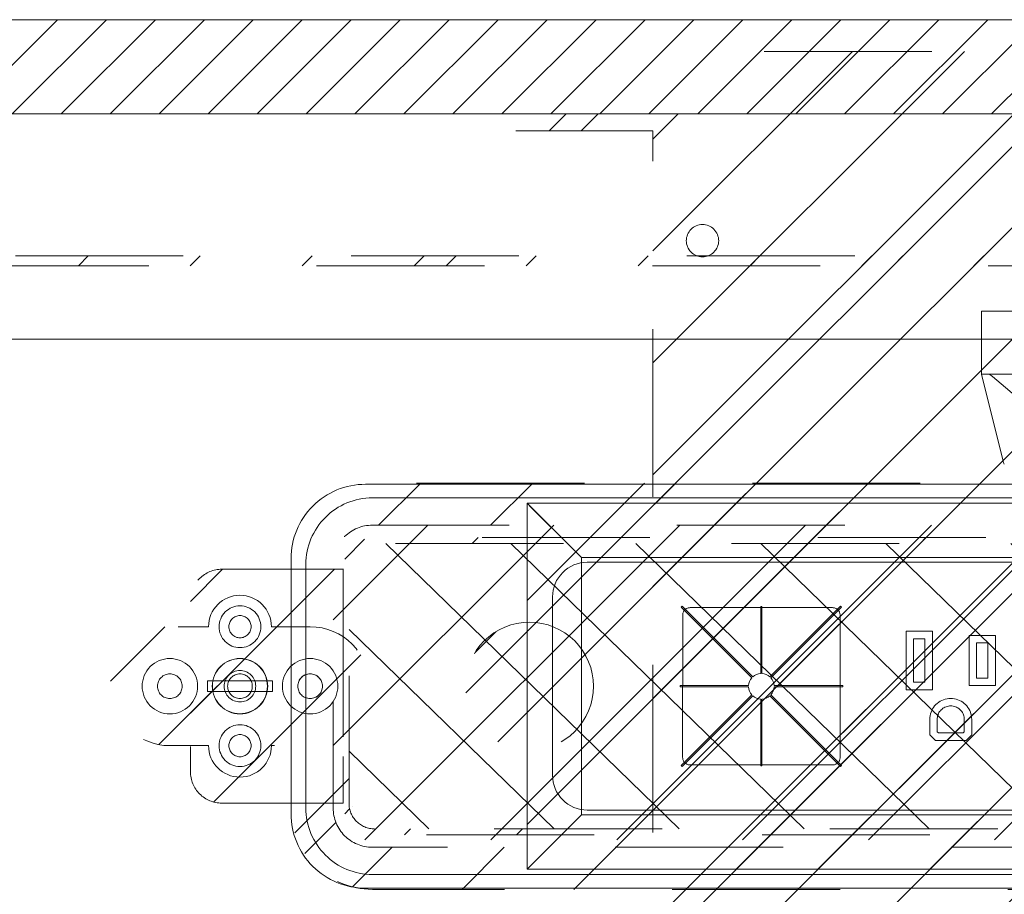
# Model space of a CAD drawing. Header units: inches. Extents: x -416 to -272, y -73 to 47.
# Tile 24 of 206: x -387.92 to -380.1, y -20.46 to -13.51. Entities that reach past the tile are written whole.
import ezdxf

# ---------------------------------------------------------------- set-up
doc = ezdxf.new("R2010")
doc.units = ezdxf.units.IN
doc.header["$LTSCALE"] = 32
doc.header["$MEASUREMENT"] = 0
doc.linetypes.add('Dash Style-1', pattern=[0.083328, 0.041656, -0.041672])
for name, color, linetype, lineweight in [('Black', 7, 'Continuous', 18), ('DashLine', 7, 'Continuous', 13), ('DashLineFill', 7, 'Dash Style-1', 13), ('Dean-Bezel', 7, 'Continuous', 18), ('Drawing', 7, 'Continuous', 18), ('Metal-Black', 7, 'Continuous', 18), ('Metal-UtilityGrommet', 7, 'Continuous', 13), ('None', 7, 'Continuous', 18), ('SolidLine', 7, 'Continuous', 15), ('Wood_1-H', 7, 'Continuous', 13)]:
    doc.layers.add(name, color=color, linetype=linetype, lineweight=lineweight)
doc.layers.add('Electrical', color=1, linetype='Dash Style-1', lineweight=15, true_color=0xff0000)
doc.layers.add('Textile-Cushion', color=7, linetype='Continuous', lineweight=18, true_color=0x4c4c4c)
pattern_1 = [(45, (0, 0), (-1.61302, 1.935715), []), (45, (-1.0608, 1.0608), (-0.472346, 0.4167613), [])]

# ---------------------------------------------------------------- blocks, each defined once
blk = doc.blocks.new('Group-20')
at = {"layer": 'DashLineFill', "linetype": 'Continuous', "lineweight": 13}
h = blk.add_hatch(dxfattribs=at)
h.set_pattern_fill('Steel', color=253, style=0, pattern_type=2)
h.set_pattern_definition(pattern_1)
h.paths.add_polyline_path([(-0.0472, 0.1575), (69.7717, 0.1575), (69.7717, 0.0787), (-0.0472, 0.0787)])
at = {"layer": 'DashLineFill', "flags": 128}
blk.add_lwpolyline([(-0.0472, 0.1575), (69.7717, 0.1575), (69.7717, 0.0787), (-0.0472, 0.0787)], close=True, dxfattribs=at)
blk = doc.blocks.new('Group-21')
at = {"layer": 'None'}
blk.add_blockref('Group-20', (0, 0), dxfattribs=at)
blk = doc.blocks.new('SL Desktop Screen (2D)')
at = {"layer": 'None'}
blk.add_blockref('Group-21', (0, 0), dxfattribs=at)
at = {"layer": 'Drawing', "color": 0, "flags": 1}
for tag in ['Tag', 'Catalog', 'Option1', 'Option2', 'Option3', 'Option4', 'Option5', 'Option6', 'Option7', 'Option8', 'Option9', 'Option10', 'Option11', 'Option12', 'Custom', 'FinishGroup', 'Discount', 'Item2', 'Item3', 'Item6', 'Item8', 'Item9', 'Item10', 'Item12', 'Item13', 'Item16', 'Item18', 'Item19', 'Item20', 'Item21', 'Item22', 'Item23', 'Item24', 'Item25', 'Item1', 'Item4', 'Item5', 'Item7', 'Item11', 'Item14', 'Item15', 'Item17']:
    blk.add_attdef(tag, (-55.273, -15.3712), '', height=0.00709, dxfattribs=at)
blk = doc.blocks.new('Group-31')
at = {"layer": 'DashLine', "flags": 128}
for points in [[(-6.3903, 0.2188), (-6.3688, 0.2177), (-6.3476, 0.2145), (-6.3268, 0.2093), (-6.3066, 0.2021), (-6.2872, 0.1929), (-6.2687, 0.1819), (-6.2515, 0.1691), (-6.2356, 0.1547), (-6.2212, 0.1388), (-6.2084, 0.1215), (-6.1974, 0.1031), (-6.1882, 0.0837), (-6.1809, 0.0635), (-6.1757, 0.0427), (-6.1726, 0.0214), (-6.1715, 0), (-6.1726, -0.0214), (-6.1757, -0.0427), (-6.1809, -0.0635), (-6.1882, -0.0837), (-6.1974, -0.1031), (-6.2084, -0.1215), (-6.2212, -0.1388), (-6.2356, -0.1547), (-6.2515, -0.1691), (-6.2687, -0.1819), (-6.2872, -0.1929), (-6.3066, -0.2021), (-6.3268, -0.2093), (-6.3476, -0.2145), (-6.3688, -0.2177), (-6.3903, -0.2188), (-6.4117, -0.2177), (-6.4329, -0.2145), (-6.4538, -0.2093), (-6.474, -0.2021), (-6.4934, -0.1929), (-6.5118, -0.1819), (-6.529, -0.1691), (-6.545, -0.1547), (-6.5594, -0.1388), (-6.5722, -0.1215), (-6.5832, -0.1031), (-6.5924, -0.0837), (-6.5996, -0.0635), (-6.6048, -0.0427), (-6.608, -0.0214), (-6.609, 0), (-6.608, 0.0214), (-6.6048, 0.0427), (-6.5996, 0.0635), (-6.5924, 0.0837), (-6.5832, 0.1031), (-6.5722, 0.1215), (-6.5594, 0.1388), (-6.545, 0.1547), (-6.529, 0.1691), (-6.5118, 0.1819), (-6.4934, 0.1929), (-6.474, 0.2021), (-6.4538, 0.2093), (-6.4329, 0.2145), (-6.4117, 0.2177)], [(-6.3905, 0.125), (-6.3782, 0.1245), (-6.3661, 0.1227), (-6.3542, 0.1198), (-6.3426, 0.1158), (-6.3315, 0.1106), (-6.3209, 0.1043), (-6.311, 0.0971), (-6.3019, 0.0889), (-6.2936, 0.0799), (-6.2862, 0.07), (-6.2799, 0.0596), (-6.2746, 0.0485), (-6.2704, 0.037), (-6.2673, 0.0251), (-6.2654, 0.013), (-6.2648, 0.0007), (-6.2653, -0.0115), (-6.267, -0.0237), (-6.2699, -0.0356), (-6.274, -0.0472), (-6.2792, -0.0583), (-6.2854, -0.0688), (-6.2927, -0.0787), (-6.3009, -0.0879), (-6.3099, -0.0962), (-6.3197, -0.1035), (-6.3302, -0.1099), (-6.3413, -0.1152), (-6.3528, -0.1194), (-6.3647, -0.1225), (-6.3768, -0.1243), (-6.389, -0.125), (-6.4013, -0.1245), (-6.4134, -0.1227), (-6.4254, -0.1198), (-6.4369, -0.1158), (-6.4481, -0.1106), (-6.4586, -0.1043), (-6.4685, -0.0971), (-6.4776, -0.0889), (-6.4859, -0.0799), (-6.4933, -0.07), (-6.4997, -0.0596), (-6.505, -0.0485), (-6.5092, -0.037), (-6.5122, -0.0251), (-6.5141, -0.013), (-6.5148, -0.0007), (-6.5142, 0.0115), (-6.5125, 0.0237), (-6.5096, 0.0356), (-6.5055, 0.0472), (-6.5003, 0.0583), (-6.4941, 0.0688), (-6.4868, 0.0787), (-6.4787, 0.0879), (-6.4696, 0.0962), (-6.4598, 0.1035), (-6.4493, 0.1099), (-6.4383, 0.1152), (-6.4267, 0.1194), (-6.4149, 0.1225), (-6.4027, 0.1243)], [(-6.6477, 0.0417), (-6.1318, 0.0417), (-6.1318, -0.0417), (-6.6477, -0.0417)]]:
    blk.add_lwpolyline(points, close=True, dxfattribs=at)
blk = doc.blocks.new('Group-32')
at = {"layer": 'Textile-Cushion', "color": 31, "true_color": 0xffc198}
for p, q in [((-5.2327, 1.1339), (-2.9029, -1.1339)), ((-4.2398, 1.1339), (-1.9099, -1.1339)), ((-3.2469, 1.1339), (-0.917, -1.1339)), ((-2.2539, 1.1339), (0.0759, -1.1339)), ((-1.261, 1.1339), (1.0688, -1.1339)), ((-0.2681, 1.1339), (2.0618, -1.1339)), ((0.7248, 1.1339), (3.0547, -1.1339)), ((1.7178, 1.1339), (4.0476, -1.1339)), ((2.7107, 1.1339), (5.0405, -1.1339)), ((3.7036, 1.1339), (5.5236, -0.6376)), ((4.6965, 1.1339), (5.5236, 0.3288)), ((-5.5236, 0.4506), (-3.8958, -1.1339)), ((-5.5236, -0.5159), (-4.8887, -1.1339))]:
    blk.add_line(p, q, dxfattribs=at)
blk = doc.blocks.new('Group-33')
at = {"layer": 'Textile-Cushion', "color": 31, "true_color": 0xffc198}
blk.add_blockref('Group-32', (0, 0), dxfattribs=at)
blk = doc.blocks.new('SBDXF2-Shroud (2D)')
at = {"layer": 'DashLineFill', "linetype": 'Continuous', "lineweight": 13}
h = blk.add_hatch(dxfattribs=at)
h.set_pattern_fill('Steel', color=253, style=0, pattern_type=2)
h.set_pattern_definition(pattern_1)
edge = h.paths.add_edge_path()
edge.add_line((-5.5709, 0.9311), (-5.5709, -0.9311))
edge.add_arc((-5.3209, -0.9311), 0.25, 180, 270)
edge.add_line((-5.3209, -1.1811), (5.3209, -1.1811))
edge.add_arc((5.3209, -0.9311), 0.25, 270, 360)
edge.add_line((5.5709, -0.9311), (5.5709, 0.9311))
edge.add_arc((5.3209, 0.9311), 0.25, 0, 90)
edge.add_line((5.3209, 1.1811), (-5.3209, 1.1811))
edge.add_arc((-5.3209, 0.9311), 0.25, 90, 135)
edge.add_arc((-5.3209, 0.9311), 0.25, 135, 180)
edge.add_line((-5.5709, 0.9311), (-5.5709, 0.9311))
edge = h.paths.add_edge_path()
edge.add_arc((-5.3209, -0.9311), 0.2028, 180, 270, ccw=False)
edge.add_line((-5.5236, -0.9311), (-5.5236, 0.9311))
edge.add_arc((-5.3209, 0.9311), 0.2028, 90, 180, ccw=False)
edge.add_line((-5.3209, 1.1339), (5.3209, 1.1339))
edge.add_arc((5.3209, 0.9311), 0.2028, 0, 90, ccw=False)
edge.add_line((5.5236, 0.9311), (5.5236, -0.9311))
edge.add_arc((5.3209, -0.9311), 0.2028, -90, 0, ccw=False)
edge.add_line((5.3209, -1.1339), (-5.3209, -1.1339))
h = blk.add_hatch(dxfattribs=at)
h.set_pattern_fill('Steel', color=253, style=0, pattern_type=2)
h.set_pattern_definition(pattern_1)
edge = h.paths.add_edge_path()
edge.add_line((-6.5335, -0.9291), (-5.5709, -0.9291))
edge.add_line((-5.5709, -0.9291), (-5.5709, 0.9291))
edge.add_line((-5.5709, 0.9291), (-6.5335, 0.9291))
edge.add_arc((-6.5335, 0.6791), 0.25, 90, 180)
edge.add_line((-6.7835, 0.6791), (-6.7835, -0.6791))
edge.add_arc((-6.5335, -0.6791), 0.25, 180, 225)
edge.add_arc((-6.5335, -0.6791), 0.25, 225, 270)
edge.add_line((-6.5335, -0.9291), (-6.5335, -0.9291))
at = {"layer": 'DashLineFill', "flags": 128}
for points in [[(-5.5709, 0.9311), (-5.5709, -0.9311, 0.414214), (-5.3209, -1.1811), (5.3209, -1.1811, 0.414214), (5.5709, -0.9311), (5.5709, 0.9311, 0.414214), (5.3209, 1.1811), (-5.3209, 1.1811, 0.198912), (-5.4976, 1.1079, 0.198912), (-5.5709, 0.9311)], [(-5.3209, -1.1339, -0.414214), (-5.5236, -0.9311), (-5.5236, 0.9311, -0.414214), (-5.3209, 1.1339), (5.3209, 1.1339, -0.414214), (5.5236, 0.9311), (5.5236, -0.9311, -0.414214), (5.3209, -1.1339)], [(-6.5335, -0.9291), (-5.5709, -0.9291), (-5.5709, 0.9291), (-6.5335, 0.9291, 0.414214), (-6.7835, 0.6791), (-6.7835, -0.6791, 0.198912), (-6.7102, -0.8559, 0.198912), (-6.5335, -0.9291)]]:
    blk.add_lwpolyline(points, format="xyb", close=True, dxfattribs=at)
at = {"layer": 'Metal-Black', "color": 7}
blk.add_blockref('Group-31', (0, 0), dxfattribs=at)
at = {"layer": 'Metal-UtilityGrommet', "color": 7}
blk.add_blockref('Group-33', (0, 0), dxfattribs=at)
blk = doc.blocks.new('1BPJHN-ShroudBracket (2D)')
at = {"layer": 'DashLineFill', "linetype": 'Continuous', "lineweight": 13}
h = blk.add_hatch(dxfattribs=at)
h.set_pattern_fill('Steel', color=253, style=0, pattern_type=2)
h.set_pattern_definition(pattern_1)
edge = h.paths.add_edge_path()
edge.add_line((0.5571, 0.4724), (0.25, 0.4724))
edge.add_arc((0, 0.4724), 0.25, 0, 180)
edge.add_line((-0.25, 0.4724), (-0.5571, 0.4724))
edge.add_arc((-0.5571, 0), 0.4724, 90, 270)
edge.add_line((-0.5571, -0.4724), (-0.25, -0.4724))
edge.add_arc((0, -0.4724), 0.25, 180, 360)
edge.add_line((0.25, -0.4724), (0.5571, -0.4724))
edge.add_arc((0.5571, 0), 0.4724, 270, 450)
edge.add_line((0.5571, 0.4724), (0.5571, 0.4724))
edge = h.paths.add_edge_path()
edge.add_arc((0, 0), 0.0979, 0, 180, ccw=False)
edge.add_arc((0, 0), 0.0979, 180, 360, ccw=False)
edge = h.paths.add_edge_path()
edge.add_arc((0, 0.4724), 0.0885, 0, 180, ccw=False)
edge.add_arc((0, 0.4724), 0.0885, 180, 360, ccw=False)
edge = h.paths.add_edge_path()
edge.add_arc((-0.5571, 0), 0.098, 0, 180, ccw=False)
edge.add_arc((-0.5571, 0), 0.098, 180, 360, ccw=False)
edge = h.paths.add_edge_path()
edge.add_arc((0.5571, 0), 0.098, 0, 180, ccw=False)
edge.add_arc((0.5571, 0), 0.098, 180, 360, ccw=False)
edge = h.paths.add_edge_path()
edge.add_arc((0, -0.4724), 0.0885, 0, 180, ccw=False)
edge.add_arc((0, -0.4724), 0.0885, 180, 360, ccw=False)
at = {"layer": 'DashLine', "flags": 128}
for points in [[(0, 0.6384), (0.0163, 0.6376), (0.0324, 0.6353), (0.0482, 0.6313), (0.0635, 0.6258), (0.0783, 0.6188), (0.0922, 0.6105), (0.1053, 0.6008), (0.1174, 0.5898), (0.1283, 0.5778), (0.138, 0.5647), (0.1464, 0.5507), (0.1534, 0.536), (0.1589, 0.5206), (0.1628, 0.5048), (0.1652, 0.4887), (0.166, 0.4724), (0.1652, 0.4562), (0.1628, 0.4401), (0.1589, 0.4243), (0.1534, 0.4089), (0.1464, 0.3942), (0.138, 0.3802), (0.1283, 0.3671), (0.1174, 0.3551), (0.1053, 0.3441), (0.0922, 0.3344), (0.0783, 0.326), (0.0635, 0.3191), (0.0482, 0.3136), (0.0324, 0.3096), (0.0163, 0.3072), (0, 0.3064), (-0.0163, 0.3072), (-0.0324, 0.3096), (-0.0482, 0.3136), (-0.0635, 0.3191), (-0.0783, 0.326), (-0.0922, 0.3344), (-0.1053, 0.3441), (-0.1174, 0.3551), (-0.1283, 0.3671), (-0.138, 0.3802), (-0.1464, 0.3942), (-0.1534, 0.4089), (-0.1589, 0.4243), (-0.1628, 0.4401), (-0.1652, 0.4562), (-0.166, 0.4724), (-0.1652, 0.4887), (-0.1628, 0.5048), (-0.1589, 0.5206), (-0.1534, 0.536), (-0.1464, 0.5507), (-0.138, 0.5647), (-0.1283, 0.5778), (-0.1174, 0.5898), (-0.1053, 0.6008), (-0.0922, 0.6105), (-0.0783, 0.6188), (-0.0635, 0.6258), (-0.0482, 0.6313), (-0.0324, 0.6353), (-0.0163, 0.6376)], [(-0.5571, 0.22), (-0.5355, 0.2189), (-0.5142, 0.2158), (-0.4932, 0.2105), (-0.4729, 0.2033), (-0.4534, 0.194), (-0.4349, 0.1829), (-0.4175, 0.1701), (-0.4015, 0.1556), (-0.387, 0.1396), (-0.3742, 0.1222), (-0.3631, 0.1037), (-0.3538, 0.0842), (-0.3466, 0.0639), (-0.3413, 0.0429), (-0.3381, 0.0216), (-0.3371, 0), (-0.3381, -0.0216), (-0.3413, -0.0429), (-0.3466, -0.0639), (-0.3538, -0.0842), (-0.3631, -0.1037), (-0.3742, -0.1222), (-0.387, -0.1396), (-0.4015, -0.1556), (-0.4175, -0.1701), (-0.4349, -0.1829), (-0.4534, -0.194), (-0.4729, -0.2033), (-0.4932, -0.2105), (-0.5142, -0.2158), (-0.5355, -0.2189), (-0.5571, -0.22), (-0.5787, -0.2189), (-0.6, -0.2158), (-0.6209, -0.2105), (-0.6413, -0.2033), (-0.6608, -0.194), (-0.6793, -0.1829), (-0.6967, -0.1701), (-0.7127, -0.1556), (-0.7271, -0.1396), (-0.74, -0.1222), (-0.7511, -0.1037), (-0.7603, -0.0842), (-0.7676, -0.0639), (-0.7729, -0.0429), (-0.776, -0.0216), (-0.7771, 0), (-0.776, 0.0216), (-0.7729, 0.0429), (-0.7676, 0.0639), (-0.7603, 0.0842), (-0.7511, 0.1037), (-0.74, 0.1222), (-0.7271, 0.1396), (-0.7127, 0.1556), (-0.6967, 0.1701), (-0.6793, 0.1829), (-0.6608, 0.194), (-0.6413, 0.2033), (-0.6209, 0.2105), (-0.6, 0.2158), (-0.5787, 0.2189)], [(0, 0.22), (0.0216, 0.2189), (0.0429, 0.2158), (0.0639, 0.2105), (0.0842, 0.2033), (0.1037, 0.194), (0.1222, 0.1829), (0.1396, 0.1701), (0.1556, 0.1556), (0.1701, 0.1396), (0.1829, 0.1222), (0.194, 0.1037), (0.2033, 0.0842), (0.2105, 0.0639), (0.2158, 0.0429), (0.2189, 0.0216), (0.22, 0), (0.2189, -0.0216), (0.2158, -0.0429), (0.2105, -0.0639), (0.2033, -0.0842), (0.194, -0.1037), (0.1829, -0.1222), (0.1701, -0.1396), (0.1556, -0.1556), (0.1396, -0.1701), (0.1222, -0.1829), (0.1037, -0.194), (0.0842, -0.2033), (0.0639, -0.2105), (0.0429, -0.2158), (0.0216, -0.2189), (0, -0.22), (-0.0216, -0.2189), (-0.0429, -0.2158), (-0.0639, -0.2105), (-0.0842, -0.2033), (-0.1037, -0.194), (-0.1222, -0.1829), (-0.1396, -0.1701), (-0.1556, -0.1556), (-0.1701, -0.1396), (-0.1829, -0.1222), (-0.194, -0.1037), (-0.2033, -0.0842), (-0.2105, -0.0639), (-0.2158, -0.0429), (-0.2189, -0.0216), (-0.22, 0), (-0.2189, 0.0216), (-0.2158, 0.0429), (-0.2105, 0.0639), (-0.2033, 0.0842), (-0.194, 0.1037), (-0.1829, 0.1222), (-0.1701, 0.1396), (-0.1556, 0.1556), (-0.1396, 0.1701), (-0.1222, 0.1829), (-0.1037, 0.194), (-0.0842, 0.2033), (-0.0639, 0.2105), (-0.0429, 0.2158), (-0.0216, 0.2189)], [(0.5571, 0.22), (0.5787, 0.2189), (0.6, 0.2158), (0.6209, 0.2105), (0.6413, 0.2033), (0.6608, 0.194), (0.6793, 0.1829), (0.6967, 0.1701), (0.7127, 0.1556), (0.7271, 0.1396), (0.74, 0.1222), (0.7511, 0.1037), (0.7603, 0.0842), (0.7676, 0.0639), (0.7729, 0.0429), (0.776, 0.0216), (0.7771, 0), (0.776, -0.0216), (0.7729, -0.0429), (0.7676, -0.0639), (0.7603, -0.0842), (0.7511, -0.1037), (0.74, -0.1222), (0.7271, -0.1396), (0.7127, -0.1556), (0.6967, -0.1701), (0.6793, -0.1829), (0.6608, -0.194), (0.6413, -0.2033), (0.6209, -0.2105), (0.6, -0.2158), (0.5787, -0.2189), (0.5571, -0.22), (0.5355, -0.2189), (0.5142, -0.2158), (0.4932, -0.2105), (0.4729, -0.2033), (0.4534, -0.194), (0.4349, -0.1829), (0.4175, -0.1701), (0.4015, -0.1556), (0.387, -0.1396), (0.3742, -0.1222), (0.3631, -0.1037), (0.3538, -0.0842), (0.3466, -0.0639), (0.3413, -0.0429), (0.3381, -0.0216), (0.3371, 0), (0.3381, 0.0216), (0.3413, 0.0429), (0.3466, 0.0639), (0.3538, 0.0842), (0.3631, 0.1037), (0.3742, 0.1222), (0.387, 0.1396), (0.4015, 0.1556), (0.4175, 0.1701), (0.4349, 0.1829), (0.4534, 0.194), (0.4729, 0.2033), (0.4932, 0.2105), (0.5142, 0.2158), (0.5355, 0.2189)], [(0.5571, 0.0979), (0.5667, 0.0975), (0.5762, 0.0961), (0.5855, 0.0937), (0.5946, 0.0905), (0.6033, 0.0864), (0.6115, 0.0814), (0.6192, 0.0757), (0.6263, 0.0693), (0.6328, 0.0621), (0.6385, 0.0544), (0.6435, 0.0462), (0.6476, 0.0375), (0.6508, 0.0284), (0.6532, 0.0191), (0.6546, 0.0096), (0.655, 0), (0.6546, -0.0096), (0.6532, -0.0191), (0.6508, -0.0284), (0.6476, -0.0375), (0.6435, -0.0462), (0.6385, -0.0544), (0.6328, -0.0621), (0.6263, -0.0693), (0.6192, -0.0757), (0.6115, -0.0814), (0.6033, -0.0864), (0.5946, -0.0905), (0.5855, -0.0937), (0.5762, -0.0961), (0.5667, -0.0975), (0.5571, -0.098), (0.5475, -0.0975), (0.538, -0.0961), (0.5287, -0.0937), (0.5196, -0.0905), (0.5109, -0.0864), (0.5027, -0.0814), (0.4949, -0.0757), (0.4878, -0.0693), (0.4814, -0.0621), (0.4756, -0.0544), (0.4707, -0.0462), (0.4666, -0.0375), (0.4634, -0.0284), (0.461, -0.0191), (0.4596, -0.0096), (0.4591, 0), (0.4596, 0.0096), (0.461, 0.0191), (0.4634, 0.0284), (0.4666, 0.0375), (0.4707, 0.0462), (0.4756, 0.0544), (0.4814, 0.0621), (0.4878, 0.0693), (0.4949, 0.0757), (0.5027, 0.0814), (0.5109, 0.0864), (0.5196, 0.0905), (0.5287, 0.0937), (0.538, 0.0961), (0.5475, 0.0975)], [(0, -0.3064), (0.0163, -0.3072), (0.0324, -0.3096), (0.0482, -0.3136), (0.0635, -0.3191), (0.0783, -0.326), (0.0922, -0.3344), (0.1053, -0.3441), (0.1174, -0.3551), (0.1283, -0.3671), (0.138, -0.3802), (0.1464, -0.3942), (0.1534, -0.4089), (0.1589, -0.4243), (0.1628, -0.4401), (0.1652, -0.4562), (0.166, -0.4724), (0.1652, -0.4887), (0.1628, -0.5048), (0.1589, -0.5206), (0.1534, -0.536), (0.1464, -0.5507), (0.138, -0.5647), (0.1283, -0.5778), (0.1174, -0.5898), (0.1053, -0.6008), (0.0922, -0.6105), (0.0783, -0.6188), (0.0635, -0.6258), (0.0482, -0.6313), (0.0324, -0.6353), (0.0163, -0.6376), (0, -0.6384), (-0.0163, -0.6376), (-0.0324, -0.6353), (-0.0482, -0.6313), (-0.0635, -0.6258), (-0.0783, -0.6188), (-0.0922, -0.6105), (-0.1053, -0.6008), (-0.1174, -0.5898), (-0.1283, -0.5778), (-0.138, -0.5647), (-0.1464, -0.5507), (-0.1534, -0.536), (-0.1589, -0.5206), (-0.1628, -0.5048), (-0.1652, -0.4887), (-0.166, -0.4724), (-0.1652, -0.4562), (-0.1628, -0.4401), (-0.1589, -0.4243), (-0.1534, -0.4089), (-0.1464, -0.3942), (-0.138, -0.3802), (-0.1283, -0.3671), (-0.1174, -0.3551), (-0.1053, -0.3441), (-0.0922, -0.3344), (-0.0783, -0.326), (-0.0635, -0.3191), (-0.0482, -0.3136), (-0.0324, -0.3096), (-0.0163, -0.3072)]]:
    blk.add_lwpolyline(points, close=True, dxfattribs=at)
at = {"layer": 'DashLineFill', "flags": 128}
for points in [[(0.5571, 0.4724), (0.25, 0.4724, 1), (-0.25, 0.4724), (-0.5571, 0.4724, 1), (-0.5571, -0.4724), (-0.25, -0.4724, 1), (0.25, -0.4724), (0.5571, -0.4724, 1), (0.5571, 0.4724)], [(-0.0885, 0.4724, -1), (0.0885, 0.4724, -1)], [(-0.655, 0, -1), (-0.4591, 0, -1)], [(-0.098, 0, -1), (0.0979, 0, -1)], [(0.4591, 0, -1), (0.655, 0, -1)], [(-0.0885, -0.4724, -1), (0.0885, -0.4724, -1)]]:
    blk.add_lwpolyline(points, format="xyb", close=True, dxfattribs=at)
blk = doc.blocks.new('Group-39')
at = {"layer": 'Dean-Bezel'}
for p, q in [((4.11, 1.4545), (-4.11, 1.4545)), ((-4.11, 1.4545), (-4.11, -1.4545)), ((-4.0735, 1.4178), (-4.11, 1.4545)), ((-3.9184, 1.2621), (-4.0735, 1.4178)), ((-3.6805, 1.024), (-3.6797, 1.023)), ((-3.6785, 1.023), (-3.6797, 1.023)), ((-2.8738, 0.5701), (-2.8741, -0.5669)), ((-2.8738, 0.5701), (-2.8732, 0.5752)), ((-2.8732, 0.5752), (-2.872, 0.5802)), ((-2.872, 0.5802), (-2.8705, 0.5851)), ((-2.8705, 0.5851), (-2.8685, 0.5899)), ((-2.8685, 0.5899), (-2.8661, 0.5945)), ((-2.8661, 0.5945), (-2.8634, 0.5988)), ((-2.8634, 0.5988), (-2.8602, 0.6029)), ((-2.8602, 0.6029), (-2.8568, 0.6067)), ((-2.8568, 0.6067), (-2.853, 0.6102)), ((-2.853, 0.6102), (-2.8489, 0.6133)), ((-2.8489, 0.6133), (-2.8445, 0.6161)), ((-2.8445, 0.6161), (-2.84, 0.6185)), ((-2.84, 0.6185), (-2.8352, 0.6204)), ((-2.8352, 0.6204), (-2.8303, 0.622)), ((-2.8303, 0.622), (-2.8253, 0.6231)), ((-2.8253, 0.6231), (-2.8201, 0.6238)), ((-2.8201, 0.6238), (-2.815, 0.624)), ((-1.6831, 0.624), (-2.815, 0.624)), ((-1.6831, 0.624), (-1.678, 0.6238)), ((-1.678, 0.6238), (-1.6729, 0.6231)), ((-1.6729, 0.6231), (-1.6678, 0.622)), ((-1.6678, 0.622), (-1.6629, 0.6204)), ((-1.6629, 0.6204), (-1.6582, 0.6185)), ((-1.6582, 0.6185), (-1.6536, 0.6161)), ((-1.6536, 0.6161), (-1.6492, 0.6133)), ((-1.6492, 0.6133), (-1.6451, 0.6102)), ((-1.6451, 0.6102), (-1.6414, 0.6067)), ((-1.6414, 0.6067), (-1.6379, 0.6029)), ((-1.6379, 0.6029), (-1.6347, 0.5988)), ((-1.6347, 0.5988), (-1.632, 0.5945)), ((-1.632, 0.5945), (-1.6296, 0.5899)), ((-1.6296, 0.5899), (-1.6276, 0.5851)), ((-1.6276, 0.5851), (-1.6261, 0.5802)), ((-1.6261, 0.5802), (-1.625, 0.5752)), ((-1.625, 0.5752), (-1.6243, 0.5701)), ((-1.6243, 0.5701), (-1.6241, -0.5669)), ((-1.0997, 0.4362), (-1.0997, -0.0282)), ((-0.8903, 0.4362), (-1.0997, 0.4362)), ((-0.8903, -0.0282), (-0.8903, 0.4362)), ((-0.5997, 0.4037), (-0.5997, 0.0043)), ((-0.3904, 0.4037), (-0.5997, 0.4037)), ((-0.3904, 0.0043), (-0.3904, 0.4037)), ((-1.0406, 0.0309), (-1.0406, 0.3771)), ((-0.9494, 0.3771), (-1.0406, 0.3771)), ((-0.9494, 0.3771), (-0.9494, 0.0309)), ((-0.5406, 0.0634), (-0.5406, 0.3446)), ((-0.4494, 0.3446), (-0.5406, 0.3446)), ((-0.4494, 0.3446), (-0.4494, 0.0634)), ((-0.9494, 0.0309), (-1.0406, 0.0309)), ((-0.3904, 0.0043), (-0.5997, 0.0043)), ((-0.4494, 0.0634), (-0.5406, 0.0634)), ((-0.8903, -0.0282), (-1.0997, -0.0282)), ((-0.8628, -0.1462), (-0.8727, -0.1569)), ((-0.8521, -0.1363), (-0.8628, -0.1462)), ((-0.8406, -0.1275), (-0.8521, -0.1363)), ((-0.8283, -0.1197), (-0.8406, -0.1275)), ((-0.8154, -0.113), (-0.8283, -0.1197)), ((-0.802, -0.1074), (-0.8154, -0.113)), ((-0.7881, -0.103), (-0.802, -0.1074)), ((-0.7739, -0.0999), (-0.7881, -0.103)), ((-0.7595, -0.098), (-0.7739, -0.0999)), ((-0.745, -0.0974), (-0.7595, -0.098)), ((-0.7305, -0.098), (-0.745, -0.0974)), ((-0.7161, -0.0999), (-0.7305, -0.098)), ((-0.7019, -0.103), (-0.7161, -0.0999)), ((-0.688, -0.1074), (-0.7019, -0.103)), ((-0.6746, -0.113), (-0.688, -0.1074)), ((-0.6617, -0.1197), (-0.6746, -0.113)), ((-0.6494, -0.1275), (-0.6617, -0.1197)), ((-0.6379, -0.1363), (-0.6494, -0.1275)), ((-0.6272, -0.1462), (-0.6379, -0.1363)), ((-0.6173, -0.1569), (-0.6272, -0.1462)), ((-0.906, -0.2208), (-0.9091, -0.235)), ((-0.9016, -0.207), (-0.906, -0.2208)), ((-0.896, -0.1935), (-0.9016, -0.207)), ((-0.8893, -0.1807), (-0.896, -0.1935)), ((-0.8815, -0.1684), (-0.8893, -0.1807)), ((-0.8727, -0.1569), (-0.8815, -0.1684)), ((-0.849, -0.2362), (-0.8461, -0.2272)), ((-0.8461, -0.2272), (-0.8425, -0.2185)), ((-0.8425, -0.2185), (-0.8382, -0.2102)), ((-0.8382, -0.2102), (-0.8332, -0.2023)), ((-0.8332, -0.2023), (-0.8274, -0.1948)), ((-0.8274, -0.1948), (-0.8211, -0.1879)), ((-0.8211, -0.1879), (-0.8142, -0.1816)), ((-0.8142, -0.1816), (-0.8067, -0.1759)), ((-0.8067, -0.1759), (-0.7988, -0.1708)), ((-0.7988, -0.1708), (-0.7905, -0.1665)), ((-0.7905, -0.1665), (-0.7818, -0.1629)), ((-0.7818, -0.1629), (-0.7728, -0.1601)), ((-0.7728, -0.1601), (-0.7637, -0.1581)), ((-0.7637, -0.1581), (-0.7544, -0.1568)), ((-0.7544, -0.1568), (-0.745, -0.1564)), ((-0.745, -0.1564), (-0.7356, -0.1568)), ((-0.7356, -0.1568), (-0.7263, -0.1581)), ((-0.7263, -0.1581), (-0.7172, -0.1601)), ((-0.7172, -0.1601), (-0.7082, -0.1629)), ((-0.7082, -0.1629), (-0.6995, -0.1665)), ((-0.6995, -0.1665), (-0.6912, -0.1708)), ((-0.6912, -0.1708), (-0.6833, -0.1759)), ((-0.6833, -0.1759), (-0.6758, -0.1816)), ((-0.6758, -0.1816), (-0.6689, -0.1879)), ((-0.6689, -0.1879), (-0.6626, -0.1948)), ((-0.6626, -0.1948), (-0.6568, -0.2023)), ((-0.6568, -0.2023), (-0.6518, -0.2102)), ((-0.6518, -0.2102), (-0.6475, -0.2185)), ((-0.6475, -0.2185), (-0.6439, -0.2272)), ((-0.6439, -0.2272), (-0.641, -0.2362)), ((-0.6085, -0.1684), (-0.6173, -0.1569)), ((-0.6007, -0.1807), (-0.6085, -0.1684)), ((-0.594, -0.1935), (-0.6007, -0.1807)), ((-0.5884, -0.207), (-0.594, -0.1935)), ((-0.584, -0.2208), (-0.5884, -0.207)), ((-0.5809, -0.235), (-0.584, -0.2208)), ((-0.9111, -0.2494), (-0.9117, -0.264)), ((-0.9117, -0.264), (-0.9117, -0.3861)), ((-0.9091, -0.235), (-0.9111, -0.2494)), ((-0.8526, -0.3617), (-0.8522, -0.2546)), ((-0.8522, -0.2546), (-0.851, -0.2453)), ((-0.851, -0.2453), (-0.849, -0.2362)), ((-0.641, -0.2362), (-0.639, -0.2453)), ((-0.639, -0.2453), (-0.6378, -0.2546)), ((-0.6378, -0.2546), (-0.6374, -0.264)), ((-0.6374, -0.264), (-0.6374, -0.3617)), ((-0.5789, -0.2494), (-0.5809, -0.235)), ((-0.5783, -0.264), (-0.5789, -0.2494)), ((-0.5783, -0.264), (-0.5783, -0.3861)), ((-0.9117, -0.3861), (-0.8671, -0.4307)), ((-0.8427, -0.3716), (-0.8526, -0.3617)), ((-0.6473, -0.3716), (-0.8427, -0.3716)), ((-0.6473, -0.3716), (-0.6374, -0.3617)), ((-0.6229, -0.4307), (-0.5783, -0.3861)), ((-0.6229, -0.4307), (-0.8671, -0.4307)), ((-2.8738, -0.5721), (-2.8741, -0.5669)), ((-2.8732, -0.5772), (-2.8738, -0.5721)), ((-2.872, -0.5822), (-2.8732, -0.5772)), ((-2.8705, -0.5871), (-2.872, -0.5822)), ((-2.8685, -0.5919), (-2.8705, -0.5871)), ((-2.8661, -0.5965), (-2.8685, -0.5919)), ((-2.8634, -0.6008), (-2.8661, -0.5965)), ((-2.8602, -0.6049), (-2.8634, -0.6008)), ((-2.8568, -0.6087), (-2.8602, -0.6049)), ((-2.853, -0.6122), (-2.8568, -0.6087)), ((-2.8489, -0.6153), (-2.853, -0.6122)), ((-2.8445, -0.6181), (-2.8489, -0.6153)), ((-2.84, -0.6205), (-2.8445, -0.6181)), ((-2.8352, -0.6224), (-2.84, -0.6205)), ((-2.8303, -0.624), (-2.8352, -0.6224)), ((-2.8253, -0.6251), (-2.8303, -0.624)), ((-2.8201, -0.6258), (-2.8253, -0.6251)), ((-1.6729, -0.6251), (-1.678, -0.6258)), ((-1.6678, -0.624), (-1.6729, -0.6251)), ((-1.6629, -0.6224), (-1.6678, -0.624)), ((-1.6582, -0.6205), (-1.6629, -0.6224)), ((-1.6536, -0.6181), (-1.6582, -0.6205)), ((-1.6492, -0.6153), (-1.6536, -0.6181)), ((-1.6451, -0.6122), (-1.6492, -0.6153)), ((-1.6414, -0.6087), (-1.6451, -0.6122)), ((-1.6379, -0.6049), (-1.6414, -0.6087)), ((-1.6347, -0.6008), (-1.6379, -0.6049)), ((-1.632, -0.5965), (-1.6347, -0.6008)), ((-1.6296, -0.5919), (-1.632, -0.5965)), ((-1.6276, -0.5871), (-1.6296, -0.5919)), ((-1.6261, -0.5822), (-1.6276, -0.5871)), ((-1.625, -0.5772), (-1.6261, -0.5822)), ((-1.6243, -0.5721), (-1.625, -0.5772)), ((-1.6241, -0.5669), (-1.6243, -0.5721)), ((-2.815, -0.626), (-2.8201, -0.6258)), ((-1.6831, -0.626), (-2.815, -0.626)), ((-1.678, -0.6258), (-1.6831, -0.626)), ((-4.11, -1.4545), (-3.9132, -1.2577)), ((4.11, -1.4545), (-4.11, -1.4545))]:
    blk.add_line(p, q, dxfattribs=at)
blk = doc.blocks.new('Dean-PPUG-BK (2D)')
at = {"layer": 'DashLineFill', "linetype": 'Continuous', "lineweight": 13}
h = blk.add_hatch(dxfattribs=at)
h.set_pattern_fill('Steel', color=253, style=0, pattern_type=2)
h.set_pattern_definition(pattern_1)
h.paths.add_polyline_path([(-4.11, 1.4545), (4.11, 1.4545), (4.11, -1.4545), (-4.11, -1.4545)])
h = blk.add_hatch(dxfattribs=at)
h.set_pattern_fill('Steel', color=253, style=0, pattern_type=2)
h.set_pattern_definition(pattern_1)
h.paths.add_polyline_path([(-4.091, 0.5085), (-4.0412, 0.5061), (-3.9918, 0.4987), (-3.9434, 0.4866), (-3.8964, 0.4698), (-3.8513, 0.4485), (-3.8085, 0.4228), (-3.7684, 0.3931), (-3.7314, 0.3596), (-3.6979, 0.3226), (-3.6682, 0.2825), (-3.6425, 0.2397), (-3.6212, 0.1946), (-3.6044, 0.1476), (-3.5923, 0.0992), (-3.5849, 0.0498), (-3.5825, 0), (-3.5849, -0.0498), (-3.5923, -0.0992), (-3.6044, -0.1476), (-3.6212, -0.1946), (-3.6425, -0.2397), (-3.6682, -0.2825), (-3.6979, -0.3226), (-3.7314, -0.3596), (-3.7684, -0.3931), (-3.8085, -0.4228), (-3.8513, -0.4485), (-3.8964, -0.4698), (-3.9434, -0.4866), (-3.9918, -0.4987), (-4.0412, -0.5061), (-4.091, -0.5085), (-4.1408, -0.5061), (-4.1902, -0.4987), (-4.2386, -0.4866), (-4.2856, -0.4698), (-4.3307, -0.4485), (-4.3735, -0.4228), (-4.4136, -0.3931), (-4.4506, -0.3596), (-4.4841, -0.3226), (-4.5138, -0.2825), (-4.5395, -0.2397), (-4.5608, -0.1946), (-4.5776, -0.1476), (-4.5897, -0.0992), (-4.5971, -0.0498), (-4.5995, 0), (-4.5971, 0.0498), (-4.5897, 0.0992), (-4.5776, 0.1476), (-4.5608, 0.1946), (-4.5395, 0.2397), (-4.5138, 0.2825), (-4.4841, 0.3226), (-4.4506, 0.3596), (-4.4136, 0.3931), (-4.3735, 0.4228), (-4.3307, 0.4485), (-4.2856, 0.4698), (-4.2386, 0.4866), (-4.1902, 0.4987), (-4.1408, 0.5061)])
at = {"layer": 'Black'}
for p, q in [((-0.5, 2.9793), (-0.5, 2.4793)), ((-0.5, 2.9793), (0.5, 2.9793)), ((-0.5, 2.4793), (-0.3297, 1.7889)), ((-0.5, 2.4793), (-0.1807, 2.4793)), ((-0.4377, 2.4793), (-0.431, 2.4742)), ((-0.4227, 2.4677), (-0.431, 2.4742)), ((-0.4227, 2.4677), (-0.4143, 2.4608)), ((-0.153, 2.2416), (-0.4143, 2.4608)), ((-0.3297, 1.7889), (-0.3279, 1.7826)), ((-0.3279, 1.7826), (-0.3256, 1.7765)), ((-0.3256, 1.7765), (-0.3227, 1.7706)), ((-0.3227, 1.7706), (-0.3194, 1.765))]:
    blk.add_line(p, q, dxfattribs=at)
at = {"layer": 'Black', "color": 9}
for p, q in [((-4.11, 1.4545), (-3.6785, 1.023)), ((-4.11, -1.4545), (-3.6785, -1.023))]:
    blk.add_line(p, q, dxfattribs=at)
at = {"layer": 'Black', "color": 9, "flags": 128}
blk.add_lwpolyline([(-3.6785, 1.023), (3.6785, 1.023), (3.6785, -1.023), (-3.6785, -1.023)], close=True, dxfattribs=at)
at = {"layer": 'DashLineFill', "flags": 128}
for points in [[(-4.11, 1.4545), (4.11, 1.4545), (4.11, -1.4545), (-4.11, -1.4545)], [(-4.091, 0.5085), (-4.0412, 0.5061), (-3.9918, 0.4987), (-3.9434, 0.4866), (-3.8964, 0.4698), (-3.8513, 0.4485), (-3.8085, 0.4228), (-3.7684, 0.3931), (-3.7314, 0.3596), (-3.6979, 0.3226), (-3.6682, 0.2825), (-3.6425, 0.2397), (-3.6212, 0.1946), (-3.6044, 0.1476), (-3.5923, 0.0992), (-3.5849, 0.0498), (-3.5825, 0), (-3.5849, -0.0498), (-3.5923, -0.0992), (-3.6044, -0.1476), (-3.6212, -0.1946), (-3.6425, -0.2397), (-3.6682, -0.2825), (-3.6979, -0.3226), (-3.7314, -0.3596), (-3.7684, -0.3931), (-3.8085, -0.4228), (-3.8513, -0.4485), (-3.8964, -0.4698), (-3.9434, -0.4866), (-3.9918, -0.4987), (-4.0412, -0.5061), (-4.091, -0.5085), (-4.1408, -0.5061), (-4.1902, -0.4987), (-4.2386, -0.4866), (-4.2856, -0.4698), (-4.3307, -0.4485), (-4.3735, -0.4228), (-4.4136, -0.3931), (-4.4506, -0.3596), (-4.4841, -0.3226), (-4.5138, -0.2825), (-4.5395, -0.2397), (-4.5608, -0.1946), (-4.5776, -0.1476), (-4.5897, -0.0992), (-4.5971, -0.0498), (-4.5995, 0), (-4.5971, 0.0498), (-4.5897, 0.0992), (-4.5776, 0.1476), (-4.5608, 0.1946), (-4.5395, 0.2397), (-4.5138, 0.2825), (-4.4841, 0.3226), (-4.4506, 0.3596), (-4.4136, 0.3931), (-4.3735, 0.4228), (-4.3307, 0.4485), (-4.2856, 0.4698), (-4.2386, 0.4866), (-4.1902, 0.4987), (-4.1408, 0.5061)]]:
    blk.add_lwpolyline(points, close=True, dxfattribs=at)
at = {"layer": 'SolidLine', "flags": 128}
blk.add_lwpolyline([(-2.244, -0.6335), (-2.254, -0.6335), (-2.254, -0.1019, -0.173417), (-2.3172, -0.0757), (-2.8785, -0.637), (-2.8856, -0.63), (-2.3242, -0.0687, -0.173417), (-2.3504, -0.0055), (-2.8951, -0.0055), (-2.8951, 0.0045), (-2.3504, 0.0045, -0.173417), (-2.3242, 0.0676), (-2.8856, 0.629), (-2.8785, 0.636), (-2.3172, 0.0747, -0.173417), (-2.254, 0.1009), (-2.254, 0.6325), (-2.244, 0.6325), (-2.244, 0.1009, -0.173417), (-2.1809, 0.0747), (-1.6196, 0.636), (-1.6125, 0.629), (-2.1738, 0.0676, -0.173417), (-2.1476, 0.0045), (-1.6029, 0.0045), (-1.6029, -0.0055), (-2.1476, -0.0055, -0.173417), (-2.1738, -0.0687), (-1.6125, -0.63), (-1.6196, -0.637), (-2.1809, -0.0757, -0.173417), (-2.244, -0.1019)], format="xyb", close=True, dxfattribs=at)
at = {"layer": 'Black', "color": 7}
blk.add_blockref('Group-39', (0, 0), dxfattribs=at)
blk = doc.blocks.new('Group-83')
at = {"layer": 'DashLine', "flags": 128}
blk.add_lwpolyline([(1.1142, -2.5591), (70.8937, -2.5591), (70.8937, -30), (1.1142, -30)], close=True, dxfattribs=at)
at = {"layer": 'SolidLine', "flags": 128}
blk.add_lwpolyline([(1.1142, -2.5591), (70.8937, -2.5591), (70.8937, -30), (1.1142, -30)], close=True, dxfattribs=at)
blk.add_lwpolyline([(32.0965, -4.6063, -0.414214), (32.372, -4.3307), (39.6358, -4.3307, -0.414214), (39.9114, -4.6063), (39.9114, -6.0236, -0.414214), (39.6358, -6.2992), (32.372, -6.2992, -0.414214), (32.0965, -6.0236)], format="xyb", close=True, dxfattribs=at)
at = {"layer": 'SolidLine', "color": 7}
for name, p in [('Dean-PPUG-BK (2D)', (36.0039, -5.315)), ('SBDXF2-Shroud (2D)', (36.0039, -5.315)), ('1BPJHN-ShroudBracket (2D)', (29.6142, -5.315))]:
    blk.add_blockref(name, p, dxfattribs=at)
blk = doc.blocks.new('1BRPX9-Util_Bkt_Lg-N (2D)')
at = {"layer": 'DashLineFill', "linetype": 'Continuous', "lineweight": 13}
h = blk.add_hatch(dxfattribs=at)
h.set_pattern_fill('Steel', color=253, style=0, pattern_type=2)
h.set_pattern_definition(pattern_1)
edge = h.paths.add_edge_path()
edge.add_line((-4.4685, 7.5394), (-2.4213, 7.5394))
edge.add_line((-2.4213, 7.5394), (-2.4213, 7.9173))
edge.add_arc((-2.3031, 7.9173), 0.1181, 90, 180, ccw=False)
edge.add_line((-2.3031, 8.0354), (2.3031, 8.0354))
edge.add_arc((2.3031, 7.9173), 0.1181, 0, 90, ccw=False)
edge.add_line((2.4213, 7.9173), (2.4213, 7.5394))
edge.add_line((2.4213, 7.5394), (4.4685, 7.5394))
edge.add_line((4.4685, 7.5394), (4.4685, 7.4055))
edge.add_line((4.4685, 7.4055), (3.1299, 7.4055))
edge.add_line((3.1299, 7.4055), (3.1299, -2.0118))
edge.add_line((3.1299, -2.0118), (4.4685, -2.0118))
edge.add_line((4.4685, -2.0118), (4.4685, -2.1457))
edge.add_line((4.4685, -2.1457), (2.4213, -2.1457))
edge.add_line((2.4213, -2.1457), (2.4213, -2.5236))
edge.add_arc((2.3031, -2.5236), 0.1181, 270, 360, ccw=False)
edge.add_line((2.3031, -2.6417), (-2.3031, -2.6417))
edge.add_arc((-2.3031, -2.5236), 0.1181, 180, 270, ccw=False)
edge.add_line((-2.4213, -2.5236), (-2.4213, -2.1457))
edge.add_line((-2.4213, -2.1457), (-4.4685, -2.1457))
edge.add_line((-4.4685, -2.1457), (-4.4685, -2.0118))
edge.add_line((-4.4685, -2.0118), (-3.1299, -2.0118))
edge.add_line((-3.1299, -2.0118), (-3.1299, 7.4055))
edge.add_line((-3.1299, 7.4055), (-4.4685, 7.4055))
edge.add_line((-4.4685, 7.4055), (-4.4685, 7.5394))
at = {"layer": 'DashLineFill', "flags": 128}
blk.add_lwpolyline([(-4.4685, 7.5394), (-2.4213, 7.5394), (-2.4213, 7.9173, -0.414214), (-2.3031, 8.0354), (2.3031, 8.0354, -0.414214), (2.4213, 7.9173), (2.4213, 7.5394), (4.4685, 7.5394), (4.4685, 7.4055), (3.1299, 7.4055), (3.1299, -2.0118), (4.4685, -2.0118), (4.4685, -2.1457), (2.4213, -2.1457), (2.4213, -2.5236, -0.414214), (2.3031, -2.6417), (-2.3031, -2.6417, -0.414214), (-2.4213, -2.5236), (-2.4213, -2.1457), (-4.4685, -2.1457), (-4.4685, -2.0118), (-3.1299, -2.0118), (-3.1299, 7.4055), (-4.4685, 7.4055)], format="xyb", close=True, dxfattribs=at)
at = {"layer": 'SolidLine', "flags": 128}
blk.add_lwpolyline([(-2.7362, 6.403), (-2.7488, 6.4036), (-2.7613, 6.4055), (-2.7735, 6.4085), (-2.7854, 6.4128), (-2.7968, 6.4182), (-2.8076, 6.4247), (-2.8177, 6.4322), (-2.8271, 6.4406), (-2.8356, 6.45), (-2.8431, 6.4601), (-2.8495, 6.4709), (-2.8549, 6.4823), (-2.8592, 6.4942), (-2.8623, 6.5064), (-2.8641, 6.5189), (-2.8647, 6.5315), (-2.8641, 6.5441), (-2.8623, 6.5566), (-2.8592, 6.5688), (-2.8549, 6.5807), (-2.8495, 6.5921), (-2.8431, 6.6029), (-2.8356, 6.613), (-2.8271, 6.6224), (-2.8177, 6.6308), (-2.8076, 6.6383), (-2.7968, 6.6448), (-2.7854, 6.6502), (-2.7735, 6.6545), (-2.7613, 6.6575), (-2.7488, 6.6594), (-2.7362, 6.66), (-2.7236, 6.6594), (-2.7112, 6.6575), (-2.6989, 6.6545), (-2.687, 6.6502), (-2.6756, 6.6448), (-2.6648, 6.6383), (-2.6547, 6.6308), (-2.6454, 6.6224), (-2.6369, 6.613), (-2.6294, 6.6029), (-2.6229, 6.5921), (-2.6175, 6.5807), (-2.6133, 6.5688), (-2.6102, 6.5566), (-2.6083, 6.5441), (-2.6077, 6.5315), (-2.6083, 6.5189), (-2.6102, 6.5064), (-2.6133, 6.4942), (-2.6175, 6.4823), (-2.6229, 6.4709), (-2.6294, 6.4601), (-2.6369, 6.45), (-2.6454, 6.4406), (-2.6547, 6.4322), (-2.6648, 6.4247), (-2.6756, 6.4182), (-2.687, 6.4128), (-2.6989, 6.4085), (-2.7112, 6.4055), (-2.7236, 6.4036)], close=True, dxfattribs=at)
blk = doc.blocks.new('Group-44')
at = {"layer": 'Textile-Cushion', "color": 31, "linetype": 'Continuous', "true_color": 0xffc198}
for p, q in [((-4.9174, 1.2795), (-5.6693, 0.5276)), ((-3.9174, 1.2795), (-5.6693, -0.4724)), ((-2.9174, 1.2795), (-5.4174, -1.2204)), ((-1.9174, 1.2795), (-4.4174, -1.2204)), ((-0.9174, 1.2795), (-3.4174, -1.2204)), ((0.0826, 1.2795), (-2.4174, -1.2204)), ((1.0826, 1.2795), (-1.4174, -1.2204)), ((2.0826, 1.2795), (-0.4174, -1.2204))]:
    blk.add_line(p, q, dxfattribs=at)
blk = doc.blocks.new('SlateShroudSleeve (2D)')
at = {"layer": 'DashLineFill', "linetype": 'Continuous', "lineweight": 13}
h = blk.add_hatch(dxfattribs=at)
h.set_pattern_fill('Steel', color=253, style=0, pattern_type=2)
h.set_pattern_definition(pattern_1)
edge = h.paths.add_edge_path()
edge.add_line((-6.0039, 0.9685), (-6.0039, -0.9685))
edge.add_arc((-5.3583, -0.9685), 0.6457, 180, 225)
edge.add_arc((-5.3583, -0.9685), 0.6457, 225, 270)
edge.add_line((-5.3583, -1.6142), (5.3583, -1.6142))
edge.add_arc((5.3583, -0.9685), 0.6457, 270, 360)
edge.add_line((6.0039, -0.9685), (6.0039, 0.9685))
edge.add_arc((5.3583, 0.9685), 0.6457, 0, 45)
edge.add_arc((5.3583, 0.9685), 0.6457, 45, 90)
edge.add_line((5.3583, 1.6142), (-5.3583, 1.6142))
edge.add_arc((-5.3583, 0.9685), 0.6457, 90, 180)
edge.add_line((-6.0039, 0.9685), (-6.0039, 0.9685))
edge = h.paths.add_edge_path()
edge.add_arc((-5.3583, -0.9685), 0.311, 225, 270, ccw=False)
edge.add_arc((-5.3583, -0.9685), 0.311, 180, 225, ccw=False)
edge.add_line((-5.6693, -0.9685), (-5.6693, 0.9685))
edge.add_arc((-5.3583, 0.9685), 0.311, 90, 180, ccw=False)
edge.add_line((-5.3583, 1.2795), (5.3583, 1.2795))
edge.add_arc((5.3583, 0.9685), 0.311, 45, 90, ccw=False)
edge.add_arc((5.3583, 0.9685), 0.311, 0, 45, ccw=False)
edge.add_line((5.6693, 0.9685), (5.6693, -0.9685))
edge.add_arc((5.3583, -0.9685), 0.311, 270, 360, ccw=False)
edge.add_line((5.3583, -1.2795), (-5.3583, -1.2795))
at = {"layer": 'DashLine', "lineweight": 13, "transparency": 33554687, "flags": 128}
blk.add_lwpolyline([(-5.8858, 0.9685, -0.414214), (-5.3583, 1.4961), (5.3583, 1.4961, -0.414214), (5.8858, 0.9685), (5.8858, -0.9685, -0.414214), (5.3583, -1.4961), (-5.3583, -1.4961, -0.414214), (-5.8858, -0.9685)], format="xyb", close=True, dxfattribs=at)
at = {"layer": 'DashLineFill', "lineweight": 13, "flags": 128}
for points in [[(-6.0039, 0.9685), (-6.0039, -0.9685, 0.198912), (-5.8148, -1.4251, 0.198912), (-5.3583, -1.6142), (5.3583, -1.6142, 0.414214), (6.0039, -0.9685), (6.0039, 0.9685, 0.198912), (5.8148, 1.4251, 0.198912), (5.3583, 1.6142), (-5.3583, 1.6142, 0.414214), (-6.0039, 0.9685)], [(-5.3583, -1.2795, -0.198912), (-5.5782, -1.1884, -0.198912), (-5.6693, -0.9685), (-5.6693, 0.9685, -0.414214), (-5.3583, 1.2795), (5.3583, 1.2795, -0.198912), (5.5782, 1.1884, -0.198912), (5.6693, 0.9685), (5.6693, -0.9685, -0.414214), (5.3583, -1.2795)]]:
    blk.add_lwpolyline(points, format="xyb", close=True, dxfattribs=at)
at = {"layer": 'Textile-Cushion', "color": 31, "true_color": 0xffc198}
blk.add_blockref('Group-44', (0, 0), dxfattribs=at)
blk = doc.blocks.new('Group-84')
at = {"layer": 'Electrical', "linetype": 'Continuous', "lineweight": 5, "true_color": 0xdd0000}
h = blk.add_hatch(dxfattribs=at)
h.set_pattern_fill('ElectricalHatch', color=12, style=0, pattern_type=2)
h.set_pattern_definition([(45, (0, 0), (-0.3333333, -0.7222222), [])])
h.paths.add_polyline_path([(21.998, -0.0197), (50.0492, -0.0197), (50.0492, -0.7677), (21.998, -0.7677)])
at = {"layer": 'Electrical', "flags": 128}
blk.add_lwpolyline([(21.998, -0.0197), (50.0492, -0.0197), (50.0492, -0.7677), (21.998, -0.7677)], close=True, dxfattribs=at)
at = {"layer": 'SolidLine', "flags": 128}
for points in [[(0.7874, -0.0197), (71.2598, -0.0197), (71.2598, -0.7677), (0.7874, -0.7677)], [(0.7874, -0.7677), (71.2598, -0.7677), (71.2598, -11.2008), (0.7874, -11.2008)]]:
    blk.add_lwpolyline(points, close=True, dxfattribs=at)
blk.add_lwpolyline([(30.0197, -4.3012, -0.414214), (30.6102, -3.7106), (41.437, -3.7106, -0.414214), (42.0276, -4.3012), (42.0276, -6.3287, -0.414214), (41.437, -6.9193), (30.6102, -6.9193, -0.414214), (30.0197, -6.3287)], format="xyb", close=True, dxfattribs=at)
at = {"layer": 'DashLine', "color": 7}
blk.add_blockref('1BRPX9-Util_Bkt_Lg-N (2D)', (36.0236, -8.3071), dxfattribs=at)
at = {"layer": 'Wood_1-H', "color": 7}
blk.add_blockref('SlateShroudSleeve (2D)', (36.0236, -5.315), dxfattribs=at)
blk = doc.blocks.new('Group-86')
at = {"layer": 'None'}
for name in ['Group-84', 'Group-83']:
    blk.add_blockref(name, (0, 0), dxfattribs=at)
blk = doc.blocks.new('SL Credenza Desk (2D)-1')
at = {"layer": 'None'}
blk.add_blockref('Group-86', (0, 0), dxfattribs=at)
at = {"layer": 'Drawing', "color": 0, "flags": 1}
for tag in ['Tag', 'Catalog', 'Option1', 'Option2', 'Option3', 'Option4', 'Option5', 'Option6', 'Option7', 'Option8', 'Option9', 'Option10', 'Option11', 'Option12', 'Custom', 'FinishGroup', 'Discount', 'Item2', 'Item3', 'Item6', 'Item8', 'Item9', 'Item10', 'Item12', 'Item13', 'Item16', 'Item18', 'Item19', 'Item20', 'Item21', 'Item22', 'Item23', 'Item24', 'Item25', 'Item1', 'Item4', 'Item5', 'Item7', 'Item11', 'Item14', 'Item15', 'Item17']:
    blk.add_attdef(tag, (-56.2887, -28.999), '', height=0.00709, dxfattribs=at)
blk = doc.blocks.new('Group-87')
at = {"layer": 'Drawing'}
blk.add_blockref('SL Credenza Desk (2D)-1', (-56.3281, 1.4853), dxfattribs=at)
at = {"layer": 'Drawing', "color": 0, "flags": 1}
for tag in ['Tag', 'Catalog', 'Option1', 'Option2', 'Option3', 'Option4', 'Option5', 'Option6', 'Option7', 'Option8', 'Option9', 'Option10', 'Option11', 'Option12', 'Custom', 'FinishGroup', 'Discount', 'Item2', 'Item3', 'Item6', 'Item8', 'Item9', 'Item10', 'Item12', 'Item13', 'Item16', 'Item18', 'Item19', 'Item20', 'Item21', 'Item22', 'Item23', 'Item24', 'Item25', 'Item1', 'Item4', 'Item5', 'Item7', 'Item11', 'Item14', 'Item15', 'Item17']:
    blk.add_attdef(tag, (-56.2887, -28.999), '', height=0.00709, dxfattribs=at)

msp = doc.modelspace()

# ---------------------------------------------------------------- block references
at = {"layer": 'Drawing'}
msp.add_blockref('SL Desktop Screen (2D)', (-414.5748, -15.5455), dxfattribs=at)

# ---------------------------------------------------------------- next in the draw order: block references
at = {"layer": 'Drawing', "color": 7}
msp.add_blockref('Group-87', (-359.4593, -14.9775), dxfattribs=at)

doc.saveas('drawing.dxf')
